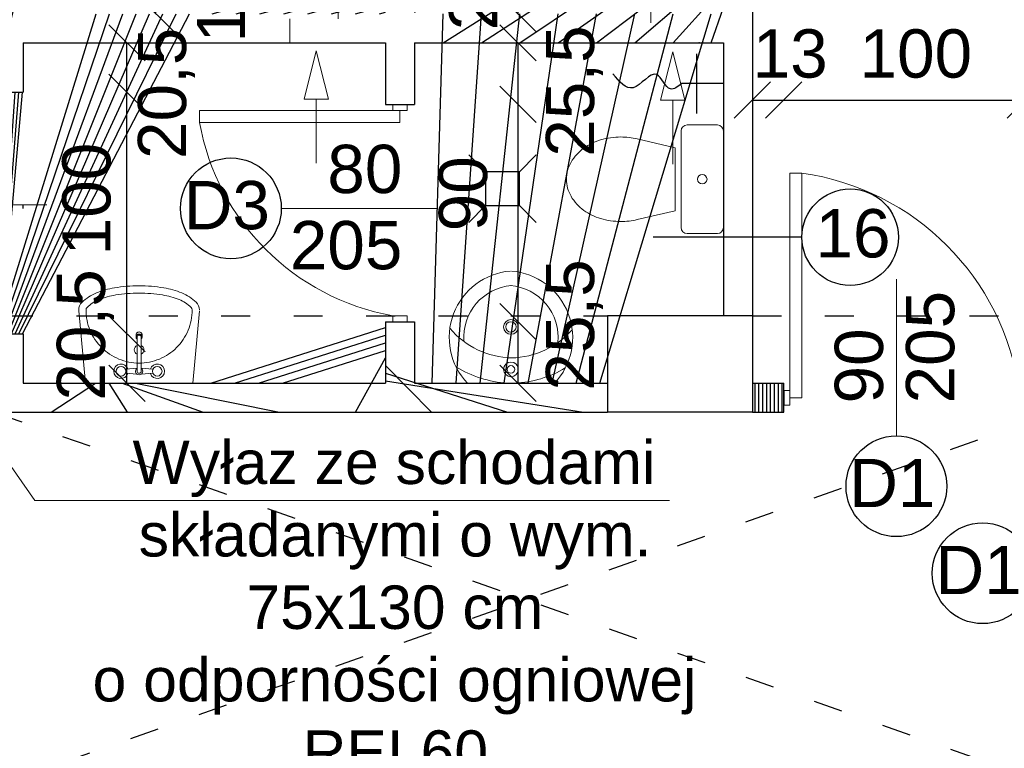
# Model space of a CAD drawing. Header units: millimetres. Extents: x 6197 to 108098, y 4257 to 29730.
# Tile 45 of 148: x 20342 to 20750, y 10422 to 10724. Entities that reach past the tile are written whole.
import ezdxf

# ---------------------------------------------------------------- set-up
doc = ezdxf.new("R2010")
doc.units = ezdxf.units.MM
doc.linetypes.add('ACAD_ISO03W100', pattern=[30, 12, -18])
doc.layers.add('001_Dark_1 10', color=7, linetype='Continuous', lineweight=0)
doc.layers.add('wuposażenie 0.15', color=140, linetype='Continuous', lineweight=15)
doc.styles.get("Standard").update_dxf_attribs({"font": 'arial.ttf'})
doc.dimstyles.new('ISO-25', dxfattribs={"dimtxt": 2.5, "dimasz": 2.5, "dimexe": 1.25, "dimexo": 0.625, "dimtad": 1, "dimtxsty": 'Standard', "dimcen": 2.5, "dimadec": 0, "dimazin": 0, "dimtfac": 1, "dimtmove": 0, "dimatfit": 3, "dimfxl": 1, "dimarcsym": 0})

# ---------------------------------------------------------------- blocks, each defined once
blk = doc.blocks.new('_Oblique')
at = {"color": 0, "linetype": 'ByBlock', "lineweight": -2}
blk.add_line((-0.5, -0.5), (0.5, 0.5), dxfattribs=at)
blk = doc.blocks.new('*D669')
at = {"color": 0, "lineweight": -2, "transparency": 16777216}
blk.add_line((20988.1055555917, 10726.62654205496), (20988.1055555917, 10861.62654539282), dxfattribs=at)
at = {"layer": 'Defpoints', "color": 0, "transparency": 16777216}
for p in [(20988.1055555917, 10861.62654539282), (21083.33067399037, 10861.62654539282), (20633.33067399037, 10726.62654205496)]:
    blk.add_point(p, dxfattribs=at)
at = {"color": 0, "lineweight": -2, "transparency": 16777216, "xscale": 15, "yscale": 15, "zscale": 15}
for p, rotation in [((20988.1055555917, 10861.62654539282), 90), ((20988.1055555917, 10726.62654205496), 270)]:
    blk.add_blockref('_Oblique', p, dxfattribs=dict(at, rotation=rotation))
at = {"color": 0, "transparency": 16777216, "insert": (20971.40974503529, 10797.68859978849), "char_height": 20, "attachment_point": 5, "rotation": 90}
blk.add_mtext('135', dxfattribs=at)
blk = doc.blocks.new('*D670')
at = {"color": 0, "lineweight": -2, "transparency": 16777216}
blk.add_line((20988.10555392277, 10714.62654205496), (20988.10555392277, 10726.62654610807), dxfattribs=at)
at = {"layer": 'Defpoints', "color": 0, "transparency": 16777216}
for p in [(20633.33067399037, 10726.62654610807), (20988.10555392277, 10726.62654610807), (20633.33067422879, 10714.62654205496)]:
    blk.add_point(p, dxfattribs=at)
at = {"color": 0, "lineweight": -2, "transparency": 16777216, "xscale": 15, "yscale": 15, "zscale": 15}
for p, rotation in [((20988.10555392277, 10726.62654610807), 90), ((20988.10555392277, 10714.62654205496), 270)]:
    blk.add_blockref('_Oblique', p, dxfattribs=dict(at, rotation=rotation))
at = {"color": 0, "transparency": 16777216, "insert": (20971.40974098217, 10725.86548193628), "char_height": 20, "attachment_point": 5, "rotation": 90}
blk.add_mtext('12', dxfattribs=at)
blk = doc.blocks.new('*D671')
at = {"color": 0, "lineweight": -2, "transparency": 16777216}
blk.add_line((20988.10555416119, 10573.62654181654), (20988.10555416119, 10714.62654610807), dxfattribs=at)
at = {"layer": 'Defpoints', "color": 0, "transparency": 16777216}
for p in [(20633.33067232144, 10714.62654610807), (20988.10555416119, 10714.62654610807), (20645.33067422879, 10573.62654181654)]:
    blk.add_point(p, dxfattribs=at)
at = {"color": 0, "lineweight": -2, "transparency": 16777216, "xscale": 15, "yscale": 15, "zscale": 15}
for p, rotation in [((20988.10555416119, 10714.62654610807), 90), ((20988.10555416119, 10573.62654181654), 270)]:
    blk.add_blockref('_Oblique', p, dxfattribs=dict(at, rotation=rotation))
at = {"color": 0, "transparency": 16777216, "insert": (20971.40973931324, 10657.1996782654), "char_height": 20, "attachment_point": 5, "rotation": 90}
blk.add_mtext('141', dxfattribs=at)
blk = doc.blocks.new('*D689')
at = {"color": 0, "lineweight": -2, "transparency": 16777216}
blk.add_line((20645.33067422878, 10690.92072697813), (20658.33067422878, 10690.92072697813), dxfattribs=at)
at = {"layer": 'Defpoints', "color": 0, "transparency": 16777216}
for p in [(20658.33067422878, 10690.92072697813), (20645.33067422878, 10573.62654181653), (20658.33067422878, 10573.62654181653)]:
    blk.add_point(p, dxfattribs=at)
at = {"color": 0, "lineweight": -2, "transparency": 16777216, "xscale": 15, "yscale": 15, "zscale": 15, "rotation": 180}
blk.add_blockref('_Oblique', (20645.33067422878, 10690.92072697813), dxfattribs=at)
at = {"color": 0, "lineweight": -2, "transparency": 16777216, "xscale": 15, "yscale": 15, "zscale": 15}
blk.add_blockref('_Oblique', (20658.33067422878, 10690.92072697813), dxfattribs=at)
at = {"color": 0, "transparency": 16777216, "insert": (20661.00119334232, 10710.06451007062), "char_height": 20, "attachment_point": 5}
blk.add_mtext('13', dxfattribs=at)
blk = doc.blocks.new('*D690')
at = {"color": 0, "lineweight": -2, "transparency": 16777216}
blk.add_line((20658.33067422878, 10690.92072697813), (20758.33067422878, 10690.92072697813), dxfattribs=at)
at = {"layer": 'Defpoints', "color": 0, "transparency": 16777216}
for p in [(20758.33067422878, 10690.92072697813), (20658.33067422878, 10573.62654181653), (20758.33067422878, 10573.62654181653)]:
    blk.add_point(p, dxfattribs=at)
at = {"color": 0, "lineweight": -2, "transparency": 16777216, "xscale": 15, "yscale": 15, "zscale": 15, "rotation": 180}
blk.add_blockref('_Oblique', (20658.33067422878, 10690.92072697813), dxfattribs=at)
at = {"color": 0, "lineweight": -2, "transparency": 16777216, "xscale": 15, "yscale": 15, "zscale": 15}
blk.add_blockref('_Oblique', (20758.33067422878, 10690.92072697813), dxfattribs=at)
at = {"color": 0, "transparency": 16777216, "insert": (20713.04300051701, 10710.06451007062), "char_height": 20, "attachment_point": 5}
blk.add_mtext('100', dxfattribs=at)
blk = doc.blocks.new('*D694')
at = {"color": 0, "lineweight": -2, "transparency": 16777216}
blk.add_line((20548.25502615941, 10726.62654575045), (20548.25502615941, 10749.12654336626), dxfattribs=at)
at = {"layer": 'Defpoints', "color": 0, "transparency": 16777216}
for p in [(20505.33067708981, 10749.12654336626), (20548.25502615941, 10749.12654336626), (20505.33067708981, 10726.62654575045)]:
    blk.add_point(p, dxfattribs=at)
at = {"color": 0, "lineweight": -2, "transparency": 16777216, "xscale": 15, "yscale": 15, "zscale": 15}
for p, rotation in [((20548.25502615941, 10749.12654336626), 90), ((20548.25502615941, 10726.62654575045), 270)]:
    blk.add_blockref('_Oblique', p, dxfattribs=dict(at, rotation=rotation))
at = {"color": 0, "transparency": 16777216, "insert": (20531.55920988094, 10746.98962696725), "char_height": 20, "attachment_point": 5, "rotation": 90}
blk.add_mtext('22,5', dxfattribs=at)
blk = doc.blocks.new('*D695')
at = {"color": 0, "lineweight": -2, "transparency": 16777216}
blk.add_line((20548.25502496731, 10689.12654181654), (20548.25502496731, 10714.6265413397), dxfattribs=at)
at = {"layer": 'Defpoints', "color": 0, "transparency": 16777216}
for p in [(20505.33067399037, 10714.6265413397), (20548.25502496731, 10714.6265413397), (20505.33067399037, 10689.12654181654)]:
    blk.add_point(p, dxfattribs=at)
at = {"color": 0, "lineweight": -2, "transparency": 16777216, "xscale": 15, "yscale": 15, "zscale": 15}
for p, rotation in [((20548.25502496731, 10714.6265413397), 90), ((20548.25502496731, 10689.12654181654), 270)]:
    blk.add_blockref('_Oblique', p, dxfattribs=dict(at, rotation=rotation))
at = {"color": 0, "transparency": 16777216, "insert": (20571.64183264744, 10694.62738128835), "char_height": 20, "attachment_point": 5, "rotation": 90}
blk.add_mtext('25,5', dxfattribs=at)
blk = doc.blocks.new('*D696')
at = {"color": 0, "lineweight": -2, "transparency": 16777216}
blk.add_line((20548.25502878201, 10599.12654193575), (20548.25502878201, 10689.12654157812), dxfattribs=at)
at = {"layer": 'Defpoints', "color": 0, "transparency": 16777216}
for p in [(20505.33067399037, 10689.12654157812), (20548.25502878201, 10689.12654157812), (20505.33067399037, 10599.12654193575)]:
    blk.add_point(p, dxfattribs=at)
at = {"color": 0, "lineweight": -2, "transparency": 16777216, "xscale": 15, "yscale": 15, "zscale": 15}
for p, rotation in [((20548.25502878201, 10689.12654157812), 90), ((20548.25502878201, 10599.12654193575), 270)]:
    blk.add_blockref('_Oblique', p, dxfattribs=dict(at, rotation=rotation))
at = {"color": 0, "transparency": 16777216, "insert": (20525.5909367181, 10652.10036750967), "char_height": 20, "attachment_point": 5, "rotation": 90}
blk.add_mtext('90', dxfattribs=at)
blk = doc.blocks.new('*D697')
at = {"color": 0, "lineweight": -2, "transparency": 16777216}
blk.add_line((20548.25502925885, 10573.62654217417), (20548.25502925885, 10599.12654169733), dxfattribs=at)
at = {"layer": 'Defpoints', "color": 0, "transparency": 16777216}
for p in [(20505.33067685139, 10599.12654169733), (20548.25502925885, 10599.12654169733), (20505.33067685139, 10573.62654217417)]:
    blk.add_point(p, dxfattribs=at)
at = {"color": 0, "lineweight": -2, "transparency": 16777216, "xscale": 15, "yscale": 15, "zscale": 15}
for p, rotation in [((20548.25502925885, 10599.12654169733), 90), ((20548.25502925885, 10573.62654217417), 270)]:
    blk.add_blockref('_Oblique', p, dxfattribs=dict(at, rotation=rotation))
at = {"color": 0, "transparency": 16777216, "insert": (20571.64183550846, 10597.79653032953), "char_height": 20, "attachment_point": 5, "rotation": 90}
blk.add_mtext('25,5', dxfattribs=at)
blk = doc.blocks.new('*D700')
at = {"color": 0, "lineweight": -2, "transparency": 16777216}
blk.add_line((20398.276438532, 10726.62654181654), (20398.276438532, 10744.12654360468), dxfattribs=at)
at = {"layer": 'Defpoints', "color": 0, "transparency": 16777216}
for p in [(20343.33067637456, 10744.12654360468), (20398.276438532, 10744.12654360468), (20343.33067661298, 10726.62654181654)]:
    blk.add_point(p, dxfattribs=at)
at = {"color": 0, "lineweight": -2, "transparency": 16777216, "xscale": 15, "yscale": 15, "zscale": 15}
for p, rotation in [((20398.276438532, 10744.12654360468), 90), ((20398.276438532, 10726.62654181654), 270)]:
    blk.add_blockref('_Oblique', p, dxfattribs=dict(at, rotation=rotation))
at = {"color": 0, "transparency": 16777216, "insert": (20427.08247095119, 10741.98962303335), "char_height": 20, "attachment_point": 5, "rotation": 90}
blk.add_mtext('17,5', dxfattribs=at)
blk = doc.blocks.new('*D701')
at = {"color": 0, "lineweight": -2, "transparency": 16777216}
blk.add_line((20386.2764373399, 10694.12654181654), (20386.2764373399, 10714.62654169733), dxfattribs=at)
at = {"layer": 'Defpoints', "color": 0, "transparency": 16777216}
for p in [(20343.33067399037, 10714.62654169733), (20386.2764373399, 10714.62654169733), (20343.33067399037, 10694.12654181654)]:
    blk.add_point(p, dxfattribs=at)
at = {"color": 0, "lineweight": -2, "transparency": 16777216, "xscale": 15, "yscale": 15, "zscale": 15}
for p, rotation in [((20386.2764373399, 10714.62654169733), 90), ((20386.2764373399, 10694.12654181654), 270)]:
    blk.add_blockref('_Oblique', p, dxfattribs=dict(at, rotation=rotation))
at = {"color": 0, "transparency": 16777216, "insert": (20402.63935333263, 10693.69578345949), "char_height": 20, "attachment_point": 5, "rotation": 90}
blk.add_mtext('20,5', dxfattribs=at)
blk = doc.blocks.new('*D702')
at = {"color": 0, "lineweight": -2, "transparency": 16777216}
blk.add_line((20386.27643924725, 10594.12654181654), (20386.27643924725, 10694.12654181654), dxfattribs=at)
at = {"layer": 'Defpoints', "color": 0, "transparency": 16777216}
for p in [(20343.33067399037, 10694.12654181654), (20386.27643924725, 10694.12654181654), (20343.33067422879, 10594.12654181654)]:
    blk.add_point(p, dxfattribs=at)
at = {"color": 0, "lineweight": -2, "transparency": 16777216, "xscale": 15, "yscale": 15, "zscale": 15}
for p, rotation in [((20386.27643924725, 10694.12654181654), 90), ((20386.27643924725, 10594.12654181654), 270)]:
    blk.add_blockref('_Oblique', p, dxfattribs=dict(at, rotation=rotation))
at = {"color": 0, "transparency": 16777216, "insert": (20369.5806167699, 10649.91885861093), "char_height": 20, "attachment_point": 5, "rotation": 90}
blk.add_mtext('100', dxfattribs=at)
blk = doc.blocks.new('*D703')
at = {"color": 0, "lineweight": -2, "transparency": 16777216}
blk.add_line((20386.2764411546, 10573.62654193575), (20386.2764411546, 10594.12654181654), dxfattribs=at)
at = {"layer": 'Defpoints', "color": 0, "transparency": 16777216}
for p in [(20343.33067589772, 10594.12654181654), (20386.2764411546, 10594.12654181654), (20343.33067589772, 10573.62654193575)]:
    blk.add_point(p, dxfattribs=at)
at = {"color": 0, "lineweight": -2, "transparency": 16777216, "xscale": 15, "yscale": 15, "zscale": 15}
for p, rotation in [((20386.2764411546, 10594.12654181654), 90), ((20386.2764411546, 10573.62654193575), 270)]:
    blk.add_blockref('_Oblique', p, dxfattribs=dict(at, rotation=rotation))
at = {"color": 0, "transparency": 16777216, "insert": (20369.05731087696, 10593.66776295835), "char_height": 20, "attachment_point": 5, "rotation": 90}
blk.add_mtext('20,5', dxfattribs=at)

msp = doc.modelspace()

# ---------------------------------------------------------------- hatches: boundary and pattern name
h = msp.add_hatch()
h.set_pattern_fill('ANSI31', color=256, scale=5)
h.set_pattern_definition([(45, (-1177844323.7111, -935728472.6591815), (-11.22532015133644, 11.22532015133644), [])])
h.paths.add_polyline_path([(19707.33067422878, 10573.62654217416), (19350.33067422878, 10573.62654193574), (19350.33067422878, 10561.62654193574), (19661.33068233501, 10561.62654205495), (19661.33068233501, 10541.62654193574), (19673.33068233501, 10541.62654205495), (19673.33068233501, 10561.62654193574), (19707.33067422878, 10561.62654193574)])
h.paths.add_polyline_path([(19925.33067422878, 10573.62654193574), (19882.98750740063, 10573.62654193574, -1.000001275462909), (19879.88432556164, 10573.62654205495), (19839.33067422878, 10573.62654205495), (19839.33067422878, 10601.62654193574), (19827.33067422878, 10601.62654193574), (19827.33067422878, 10573.62654193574), (19807.33067422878, 10573.62654193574), (19807.33067422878, 10561.62654193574), (19925.33067422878, 10561.62654193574)])
h.paths.add_polyline_path([(19839.33067422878, 10861.62654229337), (19827.33067422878, 10861.62654229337), (19827.33067422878, 10601.62654193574), (19839.33067422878, 10601.62654193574)])
h.paths.add_polyline_path([(20071.33067422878, 10861.62654181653), (20071.33067399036, 10861.62654181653), (20059.33067422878, 10861.62654181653), (20059.3306744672, 10721.62654205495), (20071.33067422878, 10721.62654205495)])
h.paths.add_polyline_path([(20071.33067422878, 10621.62654205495), (20059.3306744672, 10621.62654205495), (20059.33067422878, 10601.62654193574), (20071.33067422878, 10601.62654193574)])
h.paths.add_polyline_path([(20343.33067399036, 10861.62654181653), (20331.33067399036, 10861.62654181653), (20331.33067399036, 10844.12654348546), (20343.33067399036, 10844.12654360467)])
h.paths.add_polyline_path([(20645.33067399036, 10861.62654181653), (20633.33067399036, 10861.62654181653), (20633.33067399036, 10726.62654205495), (20505.33067399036, 10726.62654193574), (20505.33067399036, 10749.12654360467), (20493.33067399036, 10749.12654360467), (20493.33067399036, 10726.62654193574), (20413.53900271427, 10726.62654181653), (20413.53900271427, 10726.62654169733), (20369.05731063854, 10726.62654169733), (20343.33067422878, 10726.62654181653), (20343.33067422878, 10744.12654360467), (20331.33067422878, 10744.12654348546), (20331.33067422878, 10694.12654181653), (20343.33067399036, 10694.12654181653), (20343.33067399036, 10714.62654181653), (20493.33067399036, 10714.62654205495), (20493.33067399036, 10689.12654193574), (20505.33067399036, 10689.12654193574), (20505.33067399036, 10714.62654205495), (20633.33067399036, 10714.62654205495), (20633.33067422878, 10601.62654193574), (20645.33067422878, 10601.62654193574)])
h.paths.add_polyline_path([(20505.33067399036, 10861.62654193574), (20493.33067399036, 10861.62654193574), (20493.33067399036, 10839.12654360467), (20505.33067399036, 10839.12654360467)])
h.paths.add_polyline_path([(20585.33067422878, 10573.62654193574), (20505.33067422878, 10573.62654193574), (20505.33067399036, 10599.12654193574), (20493.33067422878, 10599.12654193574), (20493.33067422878, 10573.62654193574), (20413.53900295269, 10573.62654181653), (20413.53900295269, 10573.62654169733), (20369.05731087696, 10573.62654169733), (20343.33067422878, 10573.62654181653), (20343.33067422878, 10594.12654181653), (20331.33067422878, 10594.12654181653), (20331.33067422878, 10561.62654193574), (20585.33067422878, 10561.62654193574)])
h.paths.add_polyline_path([(20658.33067422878, 10573.62654181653), (20645.33067422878, 10573.62654181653), (20645.33067422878, 10561.62654181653), (20658.33067422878, 10561.62654181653)])
h.paths.add_polyline_path([(21042.33067422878, 10573.62654181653), (20758.33067422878, 10573.62654193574), (20758.33067422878, 10561.62654181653), (20771.33067422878, 10561.62654181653), (20771.33067422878, 10541.62654181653), (20783.33067422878, 10541.62654181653), (20783.33067422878, 10561.62654193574), (21042.33067422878, 10561.62654181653)])

# ---------------------------------------------------------------- linework, layer by layer
at = {"lineweight": 30}
for p, q in [((20645.33067399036, 10861.62654539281), (20645.33067422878, 10601.62654181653)), ((20343.33067399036, 10714.62654169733), (20343.33067399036, 10694.12654193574)), ((20343.33067422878, 10714.62654181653), (20493.33067399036, 10714.62654205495)), ((20493.33067399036, 10714.62654193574), (20493.33067399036, 10689.12654181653)), ((20505.33067399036, 10714.62654193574), (20505.33067399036, 10689.12654181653)), ((20505.33067399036, 10714.62654205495), (20633.33067422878, 10714.62654205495)), ((20633.33067399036, 10714.62654217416), (20633.33067422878, 10601.62654181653)), ((20331.33067422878, 10694.12654181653), (20343.33067422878, 10694.12654181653)), ((20493.33067422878, 10689.12654193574), (20505.33067399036, 10689.12654193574)), ((20645.33067422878, 10601.62654193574), (20585.33067422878, 10601.62654193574)), ((20585.33067422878, 10601.62654181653), (20585.33067422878, 10561.62654181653)), ((20645.33067422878, 10601.62654181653), (20645.33067422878, 10561.62654181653)), ((20493.33067422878, 10599.12654193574), (20493.33067422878, 10573.62654193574)), ((20493.33067422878, 10599.12654193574), (20505.33067399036, 10599.12654193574)), ((20505.33067399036, 10599.12654193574), (20505.33067422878, 10573.62654193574)), ((20331.33067422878, 10594.12654181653), (20343.33067422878, 10594.12654181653)), ((20343.33067422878, 10594.12654181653), (20343.33067422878, 10573.62654193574)), ((20343.33067422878, 10573.62654181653), (20493.33067422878, 10573.62654193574)), ((20505.33067422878, 10573.62654193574), (20585.33067422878, 10573.62654193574)), ((20658.33067422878, 10561.62654181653), (20658.33067422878, 10573.62654181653)), ((20331.33067422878, 10561.62654193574), (20585.33067422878, 10561.62654193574)), ((20645.33067422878, 10561.62654181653), (20585.33067422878, 10561.62654193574))]:
    msp.add_line(p, q, dxfattribs=at)
at = {"linetype": 'ACAD_ISO03W100', "lineweight": 20}
for p, q in [((20453.77382498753, 10814.58967169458), (20453.77382498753, 10714.62654193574)), ((20473.77382474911, 10796.58967169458), (20473.77382498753, 10714.62654193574)), ((20603.23347693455, 10794.88771756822), (20603.23347693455, 10714.62654205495)), ((20623.23347693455, 10774.88771756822), (20623.23347693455, 10714.62654205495))]:
    msp.add_line(p, q, dxfattribs=at)
at = {"lineweight": 20}
for p, q in [((20464.69395881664, 10711.28995379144), (20459.69395881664, 10691.28995379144)), ((20464.69395881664, 10711.28995379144), (20469.69395881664, 10691.28995379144)), ((20612.32981401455, 10710.91046234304), (20607.32981401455, 10690.91046234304)), ((20612.32981401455, 10710.91046234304), (20617.32981401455, 10690.91046234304)), ((20464.69395881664, 10691.28995379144), (20459.69395881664, 10691.28995379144)), ((20464.69395881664, 10664.73312791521), (20464.69395881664, 10691.28995379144)), ((20464.69395881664, 10691.28995379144), (20469.69395881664, 10691.28995379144)), ((20612.32981401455, 10690.91046234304), (20607.32981401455, 10690.91046234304)), ((20612.32981401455, 10664.3536364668), (20612.32981401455, 10690.91046234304)), ((20612.32981401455, 10690.91046234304), (20617.32981401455, 10690.91046234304)), ((20496.33067422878, 10686.62654193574), (20416.33067422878, 10686.62654193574)), ((20416.33067422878, 10686.62654193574), (20416.33067422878, 10681.62654193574)), ((20496.33067422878, 10686.62654193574), (20496.33067422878, 10689.12654193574)), ((20499.33067422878, 10686.62654193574), (20496.33067422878, 10686.62654193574)), ((20499.33067422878, 10686.62654193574), (20499.33067422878, 10681.62654193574)), ((20499.33067422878, 10686.62654193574), (20502.33067422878, 10686.62654193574)), ((20502.33067422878, 10686.62654193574), (20502.33067422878, 10689.12654193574)), ((20238.83067422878, 10681.92880567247), (20348.07634311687, 10525.06788762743)), ((20416.33067422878, 10681.62653084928), (20499.33067422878, 10681.62654193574)), ((20660.83067422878, 10570.62654181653), (20660.83067422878, 10660.62654181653)), ((20660.83067422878, 10660.62654181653), (20665.83067422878, 10660.62654181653)), ((20665.83067422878, 10660.62654181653), (20665.83067422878, 10567.62654181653)), ((20353.09849077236, 10647.47031303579), (20288.18698268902, 10647.47031303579)), ((20515.09849077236, 10646.06458123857), (20450.18698268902, 10646.06458123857)), ((20704.98690300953, 10551.85872551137), (20704.98690300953, 10616.77023347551)), ((20499.33067422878, 10601.62654193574), (20496.33067422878, 10601.62654193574)), ((20496.33067422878, 10601.62654193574), (20496.33067422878, 10599.12654193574)), ((20499.33067422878, 10601.62654193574), (20502.33067422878, 10601.62654193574)), ((20502.33067422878, 10601.62654193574), (20502.33067422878, 10599.12654193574)), ((20660.83067422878, 10570.62654181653), (20658.33067422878, 10570.62654181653)), ((20660.83067422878, 10567.62654181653), (20660.83067422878, 10570.62654181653)), ((20660.83067422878, 10564.62654181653), (20658.33067422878, 10564.62654181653)), ((20660.83067422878, 10567.62654181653), (20665.83067422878, 10567.62654181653)), ((20660.83067422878, 10567.62654181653), (20660.83067422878, 10564.62654181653)), ((20348.07634311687, 10525.06788762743), (20611.03023630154, 10525.06788762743))]:
    msp.add_line(p, q, dxfattribs=at)
for p, q in [((20622.34639888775, 10685.40858563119), (20622.34639888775, 10710.11572929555)), ((20633.33067399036, 10697.76215740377), (20616.06121688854, 10697.76215740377)), ((20343.33067422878, 10645.97930642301), (20343.3306744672, 10647.47031303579)), ((20665.83067422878, 10634.12654181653), (20604.23455005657, 10634.12654181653)), ((20658.33067422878, 10570.62654181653), (20658.33067422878, 10564.62654181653)), ((20645.33067422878, 10561.62654181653), (20658.33067422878, 10561.62654181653))]:
    msp.add_line(p, q)
at = {"color": 0}
for p, q in [((20527.81974392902, 10668.26144858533), (20534.81974392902, 10661.26144858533)), ((20555.81974392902, 10668.26144858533), (20548.81974392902, 10661.26144858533)), ((20548.81974392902, 10661.26144858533), (20534.81974392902, 10661.26144858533)), ((20534.81974392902, 10661.26144858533), (20534.81974392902, 10647.26144858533)), ((20548.81974392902, 10654.26144858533), (20548.81974392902, 10661.26144858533)), ((20548.81974392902, 10647.26144858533), (20548.81974392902, 10661.26144858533)), ((20527.81974392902, 10640.26144858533), (20534.81974392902, 10647.26144858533)), ((20534.81974392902, 10647.26144858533), (20548.81974392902, 10647.26144858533)), ((20555.81974392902, 10640.26144858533), (20548.81974392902, 10647.26144858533))]:
    msp.add_line(p, q, dxfattribs=at)
at = {"linetype": 'ACAD_ISO03W100', "lineweight": 30}
for p, q in [((20155.33067422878, 10601.62654181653), (20585.33067422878, 10601.62654169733)), ((20645.33067422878, 10601.62654193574), (21042.33067422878, 10601.62654181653)), ((20155.33067422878, 10561.62654193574), (20585.33067422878, 10561.62654181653))]:
    msp.add_line(p, q, dxfattribs=at)
at = {"linetype": 'Continuous', "lineweight": 30}
for p, q in [((20645.33067422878, 10573.62654181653), (20658.33067422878, 10573.62654181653)), ((20645.33067422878, 10561.62654181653), (20658.33067422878, 10561.62654181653))]:
    msp.add_line(p, q, dxfattribs=at)
at = {"linetype": 'ACAD_ISO03W100'}
for p, q in [((20331.33067422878, 10406.62654181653), (20771.33067422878, 10561.62654181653)), ((20331.33067422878, 10561.62654181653), (20771.33067422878, 10406.62654193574))]:
    msp.add_line(p, q, dxfattribs=at)
for centre, radius in [((20429.32848888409, 10646.06458123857), 20.85849344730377), ((20685.83067422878, 10634.12654181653), 20), ((20704.98690300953, 10531.00023206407), 20.85849344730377), ((20740.70436411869, 10494.97031303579), 20.85849344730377)]:
    msp.add_circle(centre, radius)
at = {"lineweight": 20}
for centre, radius, start, end in [((20513.70279413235, 10698.99866136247), 98.90965897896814, 190.1156818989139, 259.8843113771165), ((20651.23921519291, 10556.03508170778), 105.6043749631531, 7.942021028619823, 82.05799250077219)]:
    msp.add_arc(centre, radius, start, end, dxfattribs=at)
msp.add_spline([(20616.06121688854, 10697.76215740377), (20611.37342196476, 10695.50910648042), (20605.68833380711, 10701.45482023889), (20595.90529733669, 10696.03776928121), (20587.57626467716, 10701.71886118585)], degree=3)
at = {"layer": '001_Dark_1 10', "color": 0}
for centre, radius in [((20545.33067637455, 10596.98598023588), 3.051590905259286), ((20545.33067637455, 10596.98598023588), 2.151590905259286), ((20545.33067637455, 10579.38922115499), 3.051590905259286), ((20545.33067637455, 10579.38922115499), 1.551590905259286)]:
    msp.add_circle(centre, radius, dxfattribs=at)
for centre, radius, start, end in [((20547.34845644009, 10592.61159273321), 27.58883373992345, 94.70703122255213, 223.483257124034), ((20543.31289654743, 10592.61159273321), 27.58883373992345, 316.516742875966, 85.29296877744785), ((20547.34845644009, 10592.61159273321), 21.58883373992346, 94.70703122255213, 184.3165538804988), ((20543.31289654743, 10592.61159273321), 21.58883373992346, 354.4703461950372, 85.29296877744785), ((20546.59920388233, 10618.9338056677), 34.82502089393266, 220.262848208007, 268.3962397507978), ((20544.64988356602, 10618.9338056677), 34.82502089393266, 271.6037602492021, 318.317075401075), ((20546.59920388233, 10618.9338056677), 45.32502089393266, 237.9605975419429, 266.4347588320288), ((20544.71668559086, 10618.79338284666), 45.17101632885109, 272.7469794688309, 300.8017397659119)]:
    msp.add_arc(centre, radius, start, end, dxfattribs=at)
at = {"layer": 'wuposażenie 0.15', "color": 0}
for p, q in [((20390.04815703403, 10592.82942660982), (20390.04815703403, 10593.70942648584)), ((20385.5978201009, 10579.50177224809), (20390.44869452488, 10579.86558779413)), ((20385.5978201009, 10577.75682290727), (20390.44869452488, 10577.39300736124)), ((20392.14761906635, 10579.86558779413), (20396.99849349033, 10579.50177224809)), ((20396.99849349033, 10577.75682290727), (20392.14761906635, 10577.39300736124))]:
    msp.add_line(p, q, dxfattribs=at)
msp.add_lwpolyline([(20615.83067422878, 10678.12654193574), (20615.83067422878, 10638.12654193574, 0.414213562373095), (20618.33067422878, 10635.62654193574), (20630.83067422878, 10635.62654193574, 0.414213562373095), (20633.33067422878, 10638.12654193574), (20633.33067422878, 10678.12654193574, 0.414213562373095), (20630.83067422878, 10680.62654193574), (20618.33067422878, 10680.62654193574, 0.414213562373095)], format="xyb", close=True, dxfattribs=at)
msp.add_lwpolyline([(20597.61422925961, 10641.4193805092), (20613.34764152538, 10645.05307551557), (20613.34764152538, 10671.20000835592), (20597.61422925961, 10674.83370336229)], dxfattribs=at)
for points in [[(20570.22865062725, 10665.18293162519, 0.1321381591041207), (20568.33067422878, 10658.12654193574, 0.1321381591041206), (20570.22865062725, 10651.0701522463)], [(20582.48490196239, 10641.83526333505, 0.0720393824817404), (20590.83067422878, 10640.62654193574, 0.05824006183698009), (20597.61422925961, 10641.4193805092)], [(20416.27955990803, 10603.58617480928), (20413.53900295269, 10573.62654169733), (20369.05731087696, 10573.62654169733), (20366.3167536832, 10603.58617480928, -0.02280923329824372), (20366.29815703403, 10603.99362476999, -0.2034527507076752), (20367.6639004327, 10607.21110685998, -0.09716323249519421), (20373.62048750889, 10611.06469258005, -0.05413092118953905), (20381.10434943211, 10613.15485938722, -0.04107152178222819), (20391.29815703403, 10613.99362476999, -0.04107152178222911), (20401.49196463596, 10613.15485938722, -0.05413092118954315), (20408.97582655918, 10611.06469258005, -0.09716323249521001), (20414.93241339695, 10607.21110685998, -0.2034527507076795), (20416.29815703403, 10603.99362476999, -0.2034527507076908)], [(20369.30428057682, 10603.85945876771, -0.02280923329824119), (20369.29815703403, 10603.99362476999, -0.2034527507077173), (20369.74787169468, 10605.05308397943, -0.09716323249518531), (20374.7346594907, 10608.2792623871, -0.05413092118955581), (20381.59472042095, 10610.19520815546, -0.04107152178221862), (20391.29815703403, 10610.99362476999, -0.04107152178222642), (20401.0015934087, 10610.19520815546, -0.05413092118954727), (20407.86165457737, 10608.2792623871, -0.09716323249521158), (20412.84844189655, 10605.05308397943, -0.2034527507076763), (20413.29815703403, 10603.99362476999, -0.0984914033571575), (20411.62350660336, 10595.57458909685, -0.098491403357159), (20406.85450607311, 10588.43727549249, -0.09849140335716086), (20399.71719246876, 10583.66827496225, -0.09849140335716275), (20391.29815703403, 10581.99362476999, -0.09849140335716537), (20382.87912136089, 10583.66827496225, -0.09849140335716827), (20375.74180775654, 10588.43727549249, -0.09849140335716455), (20370.9728072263, 10595.57458909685, -0.09849140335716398), (20369.29815703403, 10603.99362476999)], [(20390.14199334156, 10593.27330239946, 0.1045459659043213), (20390.04815703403, 10592.82942660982, 0.1045459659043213), (20390.14199334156, 10592.38555058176, 0.1007964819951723), (20390.41427355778, 10592.00220283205)], [(20392.54815703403, 10592.82942660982), (20392.54815703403, 10593.70942648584, 0.1045459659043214), (20392.45432024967, 10594.1533025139, 0.1007964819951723), (20392.18204051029, 10594.53665026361, 0.09591071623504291), (20391.78030472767, 10594.78911217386, 0.09272044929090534), (20391.29815703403, 10594.87929757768, 0.09272044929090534), (20390.81600886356, 10594.78911217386, 0.09591071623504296), (20390.41427355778, 10594.53665026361, 0.1007964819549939), (20390.14199334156, 10594.1533025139)], [(20391.29815703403, 10593.99929746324, 0.09272044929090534), (20390.81600886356, 10593.90911229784, 0.09591071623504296), (20390.41427355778, 10593.65665014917, 0.1007964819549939), (20390.14199334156, 10593.27330239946)], [(20390.50776988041, 10593.11141523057, 0.1045459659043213), (20390.44815689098, 10592.82942660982), (20390.44815689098, 10578.62929757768, 0.9999999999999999), (20392.14815693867, 10578.62929757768), (20392.14815693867, 10592.82942660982, 0.1045459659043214), (20392.08854371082, 10593.11141523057)], [(20392.45432024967, 10593.27330239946, 0.1007964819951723), (20392.18204051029, 10593.65665014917, 0.09591071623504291), (20391.78030472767, 10593.90911229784)], [(20392.14815693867, 10591.97163399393, 0.009141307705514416), (20392.18204051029, 10592.00220283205, 0.1007964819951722), (20392.45432024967, 10592.38555058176, 0.1045459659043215), (20392.54815703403, 10592.82942660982, 0.1045459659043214), (20392.45432024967, 10593.27330239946)]]:
    msp.add_lwpolyline(points, format="xyb", dxfattribs=at)
for centre, radius in [((20624.58067422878, 10658.12654193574), 1.959448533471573), ((20383.79815703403, 10578.62929757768), 1.999999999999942), ((20398.79815703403, 10578.62929757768), 1.999999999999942)]:
    msp.add_circle(centre, radius, dxfattribs=at)
for centre, radius, start, end in [((20589.09760242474, 10652.06756099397), 23.30797943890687, 106.4817268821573, 125.5376857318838), ((20590.83067422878, 10646.20995351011), 29.41658841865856, 90, 106.4817268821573), ((20590.83067422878, 10646.20995351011), 29.41658841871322, 76.66741147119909, 90), ((20586.44758206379, 10655.77758976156), 18.74871177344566, 125.5376857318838, 149.8905922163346), ((20586.44758206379, 10660.47549410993), 18.74871177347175, 210.1094077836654, 234.4623142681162), ((20589.09760242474, 10664.18552287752), 23.30797943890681, 234.4623142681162, 253.5182731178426), ((20391.14491110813, 10593.70942648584), 1.096754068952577, 156.1265482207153, 180), ((20391.21927004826, 10592.79651626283), 0.7780705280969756, 133.103480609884, 156.1265482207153), ((20391.26715308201, 10592.74535378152), 0.8481445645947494, 111.1893707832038, 133.103480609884), ((20391.29815703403, 10592.66537698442), 0.933920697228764, 90, 111.1893707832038), ((20391.29815703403, 10592.66537698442), 1.333920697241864, 68.81062921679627, 90), ((20391.29815703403, 10592.66537698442), 0.9339206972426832, 68.81062921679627, 90), ((20391.32916098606, 10592.74535378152), 0.8481445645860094, 46.896519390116, 68.81062921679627), ((20391.37704354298, 10592.79651626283), 0.7780705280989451, 23.87345177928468, 46.896519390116), ((20391.29815703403, 10587.49362476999), 1.999999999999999, 115.1506738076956, 244.8493261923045), ((20391.26715308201, 10592.91349919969), 1.248144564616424, 226.896519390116, 228.9915136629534), ((20391.29815703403, 10587.49362476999), 1.999999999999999, 295.1506738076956, 64.84932619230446), ((20383.79815703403, 10578.62929757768), 2.999999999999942, 18.47954202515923, 341.5204579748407), ((20398.79815703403, 10578.62929757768), 2.999999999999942, 198.4795420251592, 161.5204579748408), ((20391.29815703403, 10578.62929757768), 1.499999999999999, 124.5181031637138, 55.48189683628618)]:
    msp.add_arc(centre, radius, start, end, dxfattribs=at)

# ---------------------------------------------------------------- texts
for s, width, insert, char_height, attachment_point in [('\\pi219.97971;POWIERZCHNIA RAZEM ', 838.2029432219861, (15737.12236314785, 10722.46917887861), 25, 1), ('D3', 68.36028754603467, (20445.50027113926, 10657.41657634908), 20, 3), ('16', 68.36028754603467, (20671.48151188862, 10645.75043507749), 20, 1), ('\\pi37.22769;Wyłaz ze schodami \\P\\pi39.8;składanymi o wym. \\P\\pi84.42551;75x130 cm \\P\\pi20.68881;o odporności ogniowej \\P\\pi107.67448;REI 60', 289.0433739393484, (20351.33129268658, 10549.92522259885), 18, 1), ('D1', 68.36028754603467, (20721.1586852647, 10542.35222717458), 20, 3), ('D1', 68.36028754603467, (20756.87614637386, 10506.3223081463), 20, 3)]:
    msp.add_mtext_dynamic_manual_height_columns(s, width=width, gutter_width=12.5, heights=[0], dxfattribs=dict(insert=insert, char_height=char_height, attachment_point=attachment_point))
at = {"lineweight": 20, "char_height": 20, "attachment_point": 9}
for s, insert in [('80', (20500.33662611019, 10652.11676462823)), ('205', (20500.33662611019, 10620.55720742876))]:
    msp.add_mtext_dynamic_manual_height_columns(s, width=37.211574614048, gutter_width=12.5, heights=[0], dxfattribs=dict(at, insert=insert))
at = {"lineweight": 20, "char_height": 20, "attachment_point": 7, "rotation": 90.00000000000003}
for s, insert in [('205', (20729.23958569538, 10565.28249260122)), ('90', (20699.73248082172, 10565.28249260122))]:
    msp.add_mtext_dynamic_manual_height_columns(s, width=37.211574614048, gutter_width=12.5, heights=[0], dxfattribs=dict(at, insert=insert))

# ---------------------------------------------------------------- dimensions: what is measured, and where the dimension line sits
for base, p1, p2, override, picture, middle in [((20988.1055555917, 10861.62654539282), (20633.33067399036, 10726.62654205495), (21083.33067399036, 10861.62654539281), {"dimtxt": 20, "dimasz": 15, "dimblk1": 'Oblique', "dimblk2": 'Oblique', "dimsah": 1, "dimse1": 1, "dimse2": 1, "dimtmove": 2}, '*D669', (20971.40974503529, 10797.68859978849)), ((20548.25502615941, 10749.12654336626), (20505.33067708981, 10726.62654575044), (20505.33067708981, 10749.12654336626), {"dimtxt": 20, "dimasz": 15, "dimdec": 1, "dimblk1": 'Oblique', "dimblk2": 'Oblique', "dimsah": 1, "dimse1": 1, "dimse2": 1, "dimtmove": 2}, '*D694', (20531.55920988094, 10746.98962696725)), ((20398.276438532, 10744.12654360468), (20343.33067661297, 10726.62654181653), (20343.33067637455, 10744.12654360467), {"dimtxt": 20, "dimasz": 15, "dimdec": 1, "dimblk1": 'Oblique', "dimblk2": 'Oblique', "dimsah": 1, "dimse1": 1, "dimse2": 1, "dimtmove": 2}, '*D700', (20427.08247095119, 10741.98962303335)), ((20988.10555392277, 10726.62654610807), (20633.33067422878, 10714.62654205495), (20633.33067399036, 10726.62654610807), {"dimtxt": 20, "dimasz": 15, "dimblk1": 'Oblique', "dimblk2": 'Oblique', "dimsah": 1, "dimse1": 1, "dimse2": 1, "dimtmove": 2}, '*D670', (20971.40974098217, 10725.86548193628)), ((20386.2764373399, 10714.62654169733), (20343.33067399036, 10694.12654181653), (20343.33067399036, 10714.62654169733), {"dimtxt": 20, "dimasz": 15, "dimdec": 1, "dimblk1": 'Oblique', "dimblk2": 'Oblique', "dimsah": 1, "dimse1": 1, "dimse2": 1, "dimtmove": 2}, '*D701', (20402.63935333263, 10693.69578345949)), ((20548.25502496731, 10714.6265413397), (20505.33067399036, 10689.12654181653), (20505.33067399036, 10714.6265413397), {"dimtxt": 20, "dimasz": 15, "dimdec": 1, "dimblk1": 'Oblique', "dimblk2": 'Oblique', "dimsah": 1, "dimse1": 1, "dimse2": 1, "dimtmove": 2}, '*D695', (20571.64183264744, 10694.62738128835)), ((20988.10555416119, 10714.62654610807), (20645.33067422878, 10573.62654181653), (20633.33067232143, 10714.62654610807), {"dimtxt": 20, "dimasz": 15, "dimblk1": 'Oblique', "dimblk2": 'Oblique', "dimsah": 1, "dimse1": 1, "dimse2": 1, "dimtmove": 2}, '*D671', (20971.40973931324, 10657.1996782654)), ((20386.27643924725, 10694.12654181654), (20343.33067422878, 10594.12654181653), (20343.33067399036, 10694.12654181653), {"dimtxt": 20, "dimasz": 15, "dimdec": 1, "dimblk1": 'Oblique', "dimblk2": 'Oblique', "dimsah": 1, "dimse1": 1, "dimse2": 1, "dimtmove": 2}, '*D702', (20369.5806167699, 10649.91885861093)), ((20548.25502878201, 10689.12654157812), (20505.33067399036, 10599.12654193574), (20505.33067399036, 10689.12654157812), {"dimtxt": 20, "dimasz": 15, "dimdec": 1, "dimblk1": 'Oblique', "dimblk2": 'Oblique', "dimsah": 1, "dimse1": 1, "dimse2": 1, "dimtmove": 2}, '*D696', (20525.5909367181, 10652.10036750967)), ((20548.25502925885, 10599.12654169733), (20505.33067685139, 10573.62654217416), (20505.33067685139, 10599.12654169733), {"dimtxt": 20, "dimasz": 15, "dimdec": 1, "dimblk1": 'Oblique', "dimblk2": 'Oblique', "dimsah": 1, "dimse1": 1, "dimse2": 1, "dimtmove": 2}, '*D697', (20571.64183550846, 10597.79653032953)), ((20386.2764411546, 10594.12654181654), (20343.33067589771, 10573.62654193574), (20343.33067589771, 10594.12654181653), {"dimtxt": 20, "dimasz": 15, "dimdec": 1, "dimblk1": 'Oblique', "dimblk2": 'Oblique', "dimsah": 1, "dimse1": 1, "dimse2": 1, "dimtmove": 2}, '*D703', (20369.05731087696, 10593.66776295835))]:
    dim = msp.add_linear_dim(base=base, p1=p1, p2=p2, angle=90, dimstyle='ISO-25', override=override)
    dim.commit()
    dim.dimension.update_dxf_attribs({"geometry": picture, "text_midpoint": middle, "dimtype": 160})
for base, p1, p2, picture, middle in [((20658.33067422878, 10690.92072697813), (20645.33067422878, 10573.62654181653), (20658.33067422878, 10573.62654181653), '*D689', (20661.00119334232, 10710.06451007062)), ((20758.33067422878, 10690.92072697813), (20658.33067422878, 10573.62654181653), (20758.33067422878, 10573.62654181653), '*D690', (20713.04300051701, 10710.06451007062))]:
    dim = msp.add_linear_dim(base=base, p1=p1, p2=p2, dimstyle='ISO-25', override={"dimtxt": 20, "dimasz": 15, "dimblk1": 'Oblique', "dimblk2": 'Oblique', "dimsah": 1, "dimse1": 1, "dimse2": 1, "dimtmove": 2})
    dim.commit()
    dim.dimension.update_dxf_attribs({"geometry": picture, "text_midpoint": middle, "dimtype": 160})

doc.saveas('drawing.dxf')
